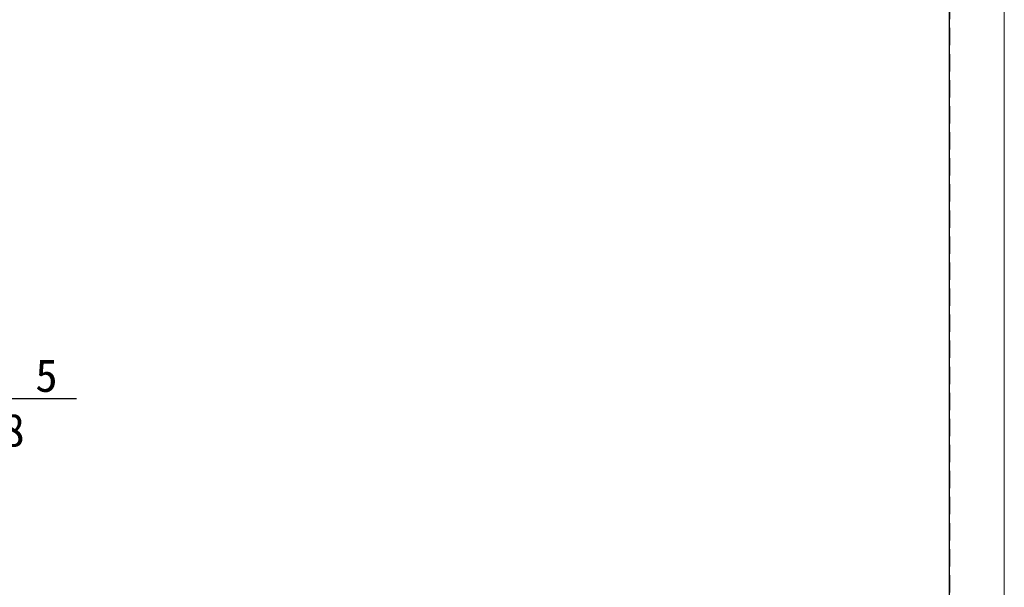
# Model space of a CAD drawing. Header units: millimetres. Extents: x -201 to 202, y 143 to 428.
# Tile 5 of 10: x 111 to 202, y 324 to 376. Entities that reach past the tile are written whole.
import ezdxf
from ezdxf import colors
from ezdxf.entities.mleader import LeaderData, LeaderLine
from ezdxf.math import Vec2, Vec3

# ---------------------------------------------------------------- set-up
doc = ezdxf.new("R2010")
doc.units = ezdxf.units.MM
doc.header["$LTSCALE"] = 0.25
doc.linetypes.add('HIDDEN', pattern=[9.525, 6.35, -3.175])
doc.layers.add('DIMENSION', color=6, linetype='Continuous', lineweight=9)
doc.layers.add('EMPTY LINE', color=252, linetype='Continuous', lineweight=0, plot=False)
doc.layers.add('FORM', color=7, linetype='Continuous')
doc.styles.add('VS Standard', font='msgothic.ttc', dxfattribs={"height": 3})

msp = doc.modelspace()

# ---------------------------------------------------------------- linework, layer by layer
at = {"layer": 'EMPTY LINE'}
msp.add_line((201.5, 142.75), (201.5, 427.75), dxfattribs=at)
at = {"layer": 'FORM', "linetype": 'HIDDEN'}
msp.add_lwpolyline([(-196.5, 422.75), (196.5, 422.75), (196.5, 147.75), (-196.5, 147.75)], close=True, dxfattribs=at)
at = {"layer": 'FORM'}
msp.add_lwpolyline([(-196.5, 422.75), (-196.5, 147.75), (-78.5, 147.75), (-78.5, 159.75), (16.5, 159.75), (16.5, 177.25), (196.5, 177.25), (196.5, 422.75), (-196.5, 422.75)], close=True, dxfattribs=at)

# ---------------------------------------------------------------- leaders
at = {"layer": 'DIMENSION'}
ml = msp.add_multileader_mtext('Standard', dxfattribs=at)
ml.set_content('4-M4 Depth 5 \\PP.C.D.φ208', color=256, style='VS Standard')
ml.set_leader_properties()
ml.build(insert=Vec2(0, 0))
ml.multileader.update_dxf_attribs({"text_left_attachment_type": 6, "text_right_attachment_type": 6, "dogleg_length": 1, "arrow_head_size": 3})
ctx = ml.context
ctx.base_point, ctx.char_height, ctx.arrow_head_size, ctx.landing_gap_size, ctx.plane_origin = Vec3(89.4103, 341.2651), 3, 3, 1, Vec3(-136.143, 147.734)
ctx.left_attachment, ctx.right_attachment = 6, 6
notes = []
notes.append((ctx, [(0, (1, 1, 0), (88.4103, 341.2651), (1, 0), 1, [(0, [(77.3262, 336.5751)], 0, [])])]))
ctx.mtext.insert = Vec3(90.4103, 344.8651)
for ctx, leaders in notes:
    for number, flags, end, landing, length, lines in leaders:
        leader = LeaderData()
        leader.index, (leader.has_last_leader_line, leader.has_dogleg_vector, leader.attachment_direction) = number, flags
        leader.last_leader_point, leader.dogleg_vector, leader.dogleg_length = Vec3(end), Vec3(landing), length
        for number, points, colour, breaks in lines:
            line = LeaderLine()
            line.index, line.vertices, line.color, line.breaks = number, Vec3.list(points), colors.encode_raw_color(colour), breaks
            leader.lines.append(line)
        ctx.leaders.append(leader)

doc.saveas('drawing.dxf')
